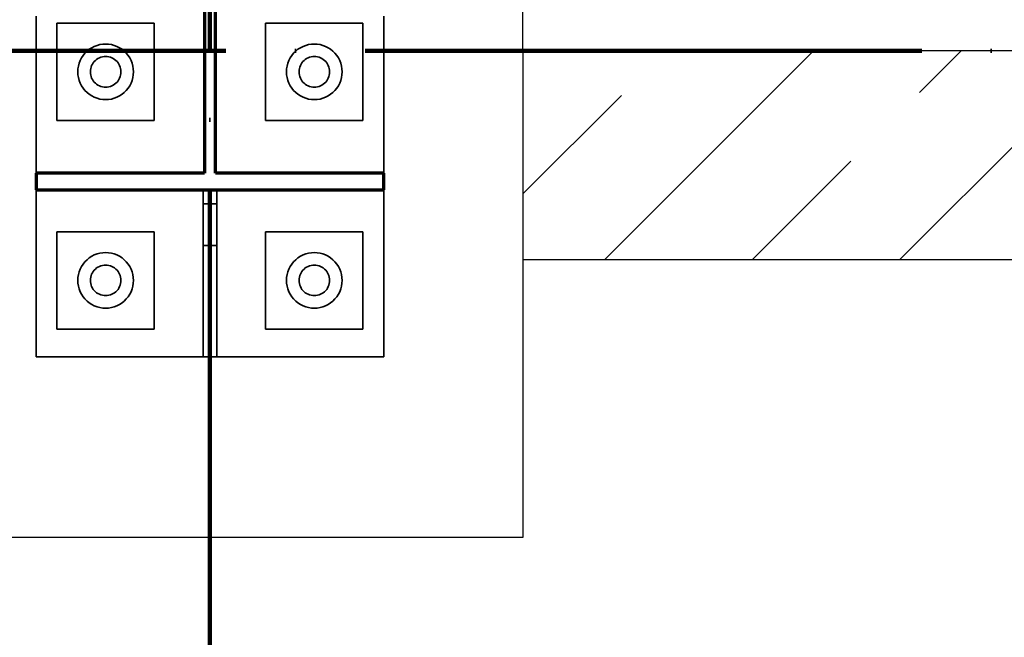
# Model space of a CAD drawing. Header units: millimetres. Extents: x 0 to 60000, y 0 to 29700.
# Tile 52 of 86: x 36114 to 36822, y 6853 to 7297. Entities that reach past the tile are written whole.
import ezdxf

# ---------------------------------------------------------------- set-up
doc = ezdxf.new("R2010")
doc.units = ezdxf.units.MM
for name, pattern in [('ALL_S16', [170, 100, -70]), ('STRICHPUNKT2_S11', [500, 400, -50, 0, -50]), ('STRICHPUNKT2_S5', [1100, 800, -100, 100, -100]), ('VERDECKT2_S2', [270, 200, -70])]:
    doc.linetypes.add(name, pattern=pattern)
for name, color, linetype, lineweight in [('AS_Blachy', 7, 'Continuous', 25), ('Osie', 30, 'STRICHPUNKT2_S5', 18), ('Standard', 7, 'Continuous', 25), ('Ściana nośna', 7, 'Continuous', 70)]:
    doc.layers.add(name, color=color, linetype=linetype, lineweight=lineweight)

msp = doc.modelspace()

# ---------------------------------------------------------------- linework, layer by layer
at = {"layer": 'AS_Blachy', "color": 30, "linetype": 'Continuous', "lineweight": 70, "transparency": 33554687}
for p, q in [((36246.98, 7562.77), (36246.98, 7186.77)), ((36254.98, 7186.77), (36254.98, 7562.77)), ((36125.97, 7186.77), (36125.97, 7174.77)), ((36246.98, 7186.77), (36125.97, 7186.77)), ((36375.98, 7186.77), (36254.98, 7186.77)), ((36375.98, 7174.77), (36375.98, 7186.77)), ((36125.97, 7174.77), (36375.98, 7174.77))]:
    msp.add_line(p, q, dxfattribs=at)
at = {"layer": 'Osie', "color": 1, "linetype": 'STRICHPUNKT2_S11', "lineweight": 140, "transparency": 33554687}
for p, q in [((36250.98, 4274.77), (36250.98, 25274.77)), ((3355.98, 7274.77), (44813.98, 7274.77))]:
    msp.add_line(p, q, dxfattribs=at)
at = {"layer": 'Standard', "color": 3, "linetype": 'Continuous', "lineweight": 25, "transparency": 33554687}
for p, q in [((36475.98, 7274.77), (36475.98, 7374.77)), ((36475.98, 7124.77), (36475.98, 6924.77)), ((36475.98, 6924.77), (36025.97, 6924.77))]:
    msp.add_line(p, q, dxfattribs=at)
at = {"layer": 'Standard', "color": 8, "linetype": 'Continuous', "lineweight": 35, "transparency": 33554687}
for p, q in [((36125.97, 7186.77), (36125.97, 7299.77)), ((36375.98, 7299.77), (36375.98, 7186.77)), ((36140.97, 7224.77), (36140.97, 7294.77)), ((36140.97, 7294.77), (36210.98, 7294.77)), ((36210.98, 7294.77), (36210.98, 7224.77)), ((36290.98, 7224.77), (36290.98, 7294.77)), ((36290.98, 7294.77), (36360.97, 7294.77)), ((36360.97, 7294.77), (36360.97, 7224.77)), ((36170.48, 7269.3), (36169.51, 7268.68)), ((36171.5, 7269.82), (36170.48, 7269.3)), ((36172.58, 7270.23), (36171.5, 7269.82)), ((36173.69, 7270.53), (36172.58, 7270.23)), ((36174.83, 7270.71), (36173.69, 7270.53)), ((36175.98, 7270.77), (36174.83, 7270.71)), ((36177.12, 7270.71), (36175.98, 7270.77)), ((36178.26, 7270.53), (36177.12, 7270.71)), ((36179.38, 7270.23), (36178.26, 7270.53)), ((36180.46, 7269.82), (36179.38, 7270.23)), ((36181.48, 7269.3), (36180.46, 7269.82)), ((36182.45, 7268.68), (36181.48, 7269.3)), ((36320.48, 7269.3), (36319.52, 7268.68)), ((36321.51, 7269.82), (36320.48, 7269.3)), ((36322.58, 7270.23), (36321.51, 7269.82)), ((36323.69, 7270.53), (36322.58, 7270.23)), ((36324.83, 7270.71), (36323.69, 7270.53)), ((36325.97, 7270.77), (36324.83, 7270.71)), ((36327.13, 7270.71), (36325.97, 7270.77)), ((36328.27, 7270.53), (36327.13, 7270.71)), ((36329.38, 7270.23), (36328.27, 7270.53)), ((36330.45, 7269.82), (36329.38, 7270.23)), ((36331.48, 7269.3), (36330.45, 7269.82)), ((36332.44, 7268.68), (36331.48, 7269.3)), ((36165.22, 7262.06), (36165.03, 7260.92)), ((36165.52, 7263.17), (36165.22, 7262.06)), ((36165.93, 7264.24), (36165.52, 7263.17)), ((36166.45, 7265.27), (36165.93, 7264.24)), ((36167.08, 7266.24), (36166.45, 7265.27)), ((36167.8, 7267.13), (36167.08, 7266.24)), ((36168.62, 7267.94), (36167.8, 7267.13)), ((36169.51, 7268.68), (36168.62, 7267.94)), ((36183.34, 7267.94), (36182.45, 7268.68)), ((36184.15, 7267.13), (36183.34, 7267.94)), ((36184.88, 7266.24), (36184.15, 7267.13)), ((36185.51, 7265.27), (36184.88, 7266.24)), ((36186.02, 7264.24), (36185.51, 7265.27)), ((36186.44, 7263.17), (36186.02, 7264.24)), ((36186.73, 7262.06), (36186.44, 7263.17)), ((36186.92, 7260.92), (36186.73, 7262.06)), ((36315.22, 7262.06), (36315.04, 7260.92)), ((36315.52, 7263.17), (36315.22, 7262.06)), ((36315.93, 7264.24), (36315.52, 7263.17)), ((36316.46, 7265.27), (36315.93, 7264.24)), ((36317.08, 7266.24), (36316.46, 7265.27)), ((36317.8, 7267.13), (36317.08, 7266.24)), ((36318.62, 7267.94), (36317.8, 7267.13)), ((36319.52, 7268.68), (36318.62, 7267.94)), ((36333.34, 7267.94), (36332.44, 7268.68)), ((36334.16, 7267.13), (36333.34, 7267.94)), ((36334.88, 7266.24), (36334.16, 7267.13)), ((36335.5, 7265.27), (36334.88, 7266.24)), ((36336.03, 7264.24), (36335.5, 7265.27)), ((36336.44, 7263.17), (36336.03, 7264.24)), ((36336.74, 7262.06), (36336.44, 7263.17)), ((36336.91, 7260.92), (36336.74, 7262.06)), ((36165.03, 7260.92), (36164.98, 7259.78)), ((36164.98, 7259.78), (36165.03, 7258.62)), ((36165.03, 7258.62), (36165.22, 7257.48)), ((36165.22, 7257.48), (36165.52, 7256.37)), ((36165.52, 7256.37), (36165.93, 7255.3)), ((36165.93, 7255.3), (36166.45, 7254.27)), ((36185.51, 7254.27), (36186.02, 7255.3)), ((36186.02, 7255.3), (36186.44, 7256.37)), ((36186.44, 7256.37), (36186.73, 7257.48)), ((36186.73, 7257.48), (36186.92, 7258.62)), ((36186.98, 7259.78), (36186.92, 7260.92)), ((36186.92, 7258.62), (36186.98, 7259.78)), ((36315.04, 7260.92), (36314.98, 7259.78)), ((36314.98, 7259.78), (36315.04, 7258.62)), ((36315.04, 7258.62), (36315.22, 7257.48)), ((36315.22, 7257.48), (36315.52, 7256.37)), ((36315.52, 7256.37), (36315.93, 7255.3)), ((36315.93, 7255.3), (36316.46, 7254.27)), ((36335.5, 7254.27), (36336.03, 7255.3)), ((36336.03, 7255.3), (36336.44, 7256.37)), ((36336.44, 7256.37), (36336.74, 7257.48)), ((36336.74, 7257.48), (36336.91, 7258.62)), ((36336.98, 7259.78), (36336.91, 7260.92)), ((36336.91, 7258.62), (36336.98, 7259.78)), ((36166.45, 7254.27), (36167.08, 7253.31)), ((36167.08, 7253.31), (36167.8, 7252.41)), ((36167.8, 7252.41), (36168.62, 7251.59)), ((36168.62, 7251.59), (36169.51, 7250.87)), ((36169.51, 7250.87), (36170.48, 7250.24)), ((36170.48, 7250.24), (36171.5, 7249.72)), ((36171.5, 7249.72), (36172.58, 7249.31)), ((36172.58, 7249.31), (36173.69, 7249.01)), ((36173.69, 7249.01), (36174.83, 7248.83)), ((36174.83, 7248.83), (36175.98, 7248.77)), ((36175.98, 7248.77), (36177.12, 7248.83)), ((36177.12, 7248.83), (36178.26, 7249.01)), ((36178.26, 7249.01), (36179.38, 7249.31)), ((36179.38, 7249.31), (36180.46, 7249.72)), ((36180.46, 7249.72), (36181.48, 7250.24)), ((36181.48, 7250.24), (36182.45, 7250.87)), ((36182.45, 7250.87), (36183.34, 7251.59)), ((36183.34, 7251.59), (36184.15, 7252.41)), ((36184.15, 7252.41), (36184.88, 7253.31)), ((36184.88, 7253.31), (36185.51, 7254.27)), ((36316.46, 7254.27), (36317.08, 7253.31)), ((36317.08, 7253.31), (36317.8, 7252.41)), ((36317.8, 7252.41), (36318.62, 7251.59)), ((36318.62, 7251.59), (36319.52, 7250.87)), ((36319.52, 7250.87), (36320.48, 7250.24)), ((36320.48, 7250.24), (36321.51, 7249.72)), ((36321.51, 7249.72), (36322.58, 7249.31)), ((36322.58, 7249.31), (36323.69, 7249.01)), ((36323.69, 7249.01), (36324.83, 7248.83)), ((36324.83, 7248.83), (36325.97, 7248.77)), ((36325.97, 7248.77), (36327.13, 7248.83)), ((36327.13, 7248.83), (36328.27, 7249.01)), ((36328.27, 7249.01), (36329.38, 7249.31)), ((36329.38, 7249.31), (36330.45, 7249.72)), ((36330.45, 7249.72), (36331.48, 7250.24)), ((36331.48, 7250.24), (36332.44, 7250.87)), ((36332.44, 7250.87), (36333.34, 7251.59)), ((36333.34, 7251.59), (36334.16, 7252.41)), ((36334.16, 7252.41), (36334.88, 7253.31)), ((36334.88, 7253.31), (36335.5, 7254.27)), ((36210.98, 7224.77), (36140.97, 7224.77)), ((36360.97, 7224.77), (36290.98, 7224.77)), ((36125.97, 7054.77), (36125.97, 7174.77)), ((36245.98, 7174.77), (36245.98, 7134.77)), ((36255.98, 7174.77), (36255.98, 7134.77)), ((36375.98, 7174.77), (36375.98, 7054.77)), ((36140.97, 7074.77), (36140.97, 7144.78)), ((36140.97, 7144.78), (36210.98, 7144.78)), ((36210.98, 7144.78), (36210.98, 7074.77)), ((36290.98, 7074.77), (36290.98, 7144.78)), ((36290.98, 7144.78), (36360.97, 7144.78)), ((36360.97, 7144.78), (36360.97, 7074.77)), ((36245.98, 7134.77), (36245.98, 7054.77)), ((36245.98, 7134.77), (36255.98, 7134.77)), ((36255.98, 7134.77), (36255.98, 7054.77)), ((36172.58, 7120.23), (36171.5, 7119.82)), ((36173.69, 7120.53), (36172.58, 7120.23)), ((36174.83, 7120.72), (36173.69, 7120.53)), ((36175.98, 7120.78), (36174.83, 7120.72)), ((36177.12, 7120.72), (36175.98, 7120.78)), ((36178.26, 7120.53), (36177.12, 7120.72)), ((36179.38, 7120.23), (36178.26, 7120.53)), ((36180.46, 7119.82), (36179.38, 7120.23)), ((36322.58, 7120.23), (36321.51, 7119.82)), ((36323.69, 7120.53), (36322.58, 7120.23)), ((36324.83, 7120.72), (36323.69, 7120.53)), ((36325.97, 7120.78), (36324.83, 7120.72)), ((36327.13, 7120.72), (36325.97, 7120.78)), ((36328.27, 7120.53), (36327.13, 7120.72)), ((36329.38, 7120.23), (36328.27, 7120.53)), ((36330.45, 7119.82), (36329.38, 7120.23)), ((36165.52, 7113.17), (36165.22, 7112.06)), ((36165.93, 7114.25), (36165.52, 7113.17)), ((36166.45, 7115.27), (36165.93, 7114.25)), ((36167.08, 7116.24), (36166.45, 7115.27)), ((36167.8, 7117.13), (36167.08, 7116.24)), ((36168.62, 7117.94), (36167.8, 7117.13)), ((36169.51, 7118.67), (36168.62, 7117.94)), ((36170.48, 7119.3), (36169.51, 7118.67)), ((36171.5, 7119.82), (36170.48, 7119.3)), ((36181.48, 7119.3), (36180.46, 7119.82)), ((36182.45, 7118.67), (36181.48, 7119.3)), ((36183.34, 7117.94), (36182.45, 7118.67)), ((36184.15, 7117.13), (36183.34, 7117.94)), ((36184.88, 7116.24), (36184.15, 7117.13)), ((36185.51, 7115.27), (36184.88, 7116.24)), ((36186.02, 7114.25), (36185.51, 7115.27)), ((36186.44, 7113.17), (36186.02, 7114.25)), ((36186.73, 7112.06), (36186.44, 7113.17)), ((36315.52, 7113.17), (36315.22, 7112.06)), ((36315.93, 7114.25), (36315.52, 7113.17)), ((36316.46, 7115.27), (36315.93, 7114.25)), ((36317.08, 7116.24), (36316.46, 7115.27)), ((36317.8, 7117.13), (36317.08, 7116.24)), ((36318.62, 7117.94), (36317.8, 7117.13)), ((36319.52, 7118.67), (36318.62, 7117.94)), ((36320.48, 7119.3), (36319.52, 7118.67)), ((36321.51, 7119.82), (36320.48, 7119.3)), ((36331.48, 7119.3), (36330.45, 7119.82)), ((36332.44, 7118.67), (36331.48, 7119.3)), ((36333.34, 7117.94), (36332.44, 7118.67)), ((36334.16, 7117.13), (36333.34, 7117.94)), ((36334.88, 7116.24), (36334.16, 7117.13)), ((36335.5, 7115.27), (36334.88, 7116.24)), ((36336.03, 7114.25), (36335.5, 7115.27)), ((36336.44, 7113.17), (36336.03, 7114.25)), ((36336.74, 7112.06), (36336.44, 7113.17)), ((36165.03, 7110.93), (36164.98, 7109.77)), ((36164.98, 7109.77), (36165.03, 7108.62)), ((36165.22, 7112.06), (36165.03, 7110.93)), ((36165.03, 7108.62), (36165.22, 7107.49)), ((36165.22, 7107.49), (36165.52, 7106.37)), ((36165.52, 7106.37), (36165.93, 7105.29)), ((36186.02, 7105.29), (36186.44, 7106.37)), ((36186.44, 7106.37), (36186.73, 7107.49)), ((36186.92, 7110.93), (36186.73, 7112.06)), ((36186.73, 7107.49), (36186.92, 7108.62)), ((36186.98, 7109.77), (36186.92, 7110.93)), ((36186.92, 7108.62), (36186.98, 7109.77)), ((36315.04, 7110.93), (36314.98, 7109.77)), ((36314.98, 7109.77), (36315.04, 7108.62)), ((36315.22, 7112.06), (36315.04, 7110.93)), ((36315.04, 7108.62), (36315.22, 7107.49)), ((36315.22, 7107.49), (36315.52, 7106.37)), ((36315.52, 7106.37), (36315.93, 7105.29)), ((36336.03, 7105.29), (36336.44, 7106.37)), ((36336.44, 7106.37), (36336.74, 7107.49)), ((36336.91, 7110.93), (36336.74, 7112.06)), ((36336.74, 7107.49), (36336.91, 7108.62)), ((36336.98, 7109.77), (36336.91, 7110.93)), ((36336.91, 7108.62), (36336.98, 7109.77)), ((36165.93, 7105.29), (36166.45, 7104.27)), ((36166.45, 7104.27), (36167.08, 7103.3)), ((36167.08, 7103.3), (36167.8, 7102.4)), ((36167.8, 7102.4), (36168.62, 7101.6)), ((36168.62, 7101.6), (36169.51, 7100.87)), ((36169.51, 7100.87), (36170.48, 7100.25)), ((36170.48, 7100.25), (36171.5, 7099.73)), ((36171.5, 7099.73), (36172.58, 7099.31)), ((36172.58, 7099.31), (36173.69, 7099.02)), ((36173.69, 7099.02), (36174.83, 7098.83)), ((36174.83, 7098.83), (36175.98, 7098.77)), ((36175.98, 7098.77), (36177.12, 7098.83)), ((36177.12, 7098.83), (36178.26, 7099.02)), ((36178.26, 7099.02), (36179.38, 7099.31)), ((36179.38, 7099.31), (36180.46, 7099.73)), ((36180.46, 7099.73), (36181.48, 7100.25)), ((36181.48, 7100.25), (36182.45, 7100.87)), ((36182.45, 7100.87), (36183.34, 7101.6)), ((36183.34, 7101.6), (36184.15, 7102.4)), ((36184.15, 7102.4), (36184.88, 7103.3)), ((36184.88, 7103.3), (36185.51, 7104.27)), ((36185.51, 7104.27), (36186.02, 7105.29)), ((36315.93, 7105.29), (36316.46, 7104.27)), ((36316.46, 7104.27), (36317.08, 7103.3)), ((36317.08, 7103.3), (36317.8, 7102.4)), ((36317.8, 7102.4), (36318.62, 7101.6)), ((36318.62, 7101.6), (36319.52, 7100.87)), ((36319.52, 7100.87), (36320.48, 7100.25)), ((36320.48, 7100.25), (36321.51, 7099.73)), ((36321.51, 7099.73), (36322.58, 7099.31)), ((36322.58, 7099.31), (36323.69, 7099.02)), ((36323.69, 7099.02), (36324.83, 7098.83)), ((36324.83, 7098.83), (36325.97, 7098.77)), ((36325.97, 7098.77), (36327.13, 7098.83)), ((36327.13, 7098.83), (36328.27, 7099.02)), ((36328.27, 7099.02), (36329.38, 7099.31)), ((36329.38, 7099.31), (36330.45, 7099.73)), ((36330.45, 7099.73), (36331.48, 7100.25)), ((36331.48, 7100.25), (36332.44, 7100.87)), ((36332.44, 7100.87), (36333.34, 7101.6)), ((36333.34, 7101.6), (36334.16, 7102.4)), ((36334.16, 7102.4), (36334.88, 7103.3)), ((36334.88, 7103.3), (36335.5, 7104.27)), ((36335.5, 7104.27), (36336.03, 7105.29)), ((36210.98, 7074.77), (36140.97, 7074.77)), ((36360.97, 7074.77), (36290.98, 7074.77)), ((36245.98, 7054.77), (36125.97, 7054.77)), ((36245.98, 7054.77), (36255.98, 7054.77)), ((36375.98, 7054.77), (36255.98, 7054.77))]:
    msp.add_line(p, q, dxfattribs=at)
at = {"layer": 'Standard', "color": 8, "linetype": 'VERDECKT2_S2', "lineweight": 35, "transparency": 33554687}
for p, q in [((36164.22, 7275.95), (36162.59, 7274.63)), ((36165.98, 7277.09), (36164.22, 7275.95)), ((36167.84, 7278.05), (36165.98, 7277.09)), ((36169.79, 7278.79), (36167.84, 7278.05)), ((36171.82, 7279.33), (36169.79, 7278.79)), ((36173.89, 7279.66), (36171.82, 7279.33)), ((36175.98, 7279.77), (36173.89, 7279.66)), ((36178.06, 7279.66), (36175.98, 7279.77)), ((36180.13, 7279.33), (36178.06, 7279.66)), ((36182.16, 7278.79), (36180.13, 7279.33)), ((36184.11, 7278.05), (36182.16, 7278.79)), ((36185.98, 7277.09), (36184.11, 7278.05)), ((36187.74, 7275.95), (36185.98, 7277.09)), ((36189.36, 7274.63), (36187.74, 7275.95)), ((36314.22, 7275.95), (36312.6, 7274.63)), ((36315.98, 7277.09), (36314.22, 7275.95)), ((36317.85, 7278.05), (36315.98, 7277.09)), ((36319.8, 7278.79), (36317.85, 7278.05)), ((36321.81, 7279.33), (36319.8, 7278.79)), ((36323.89, 7279.66), (36321.81, 7279.33)), ((36325.97, 7279.77), (36323.89, 7279.66)), ((36328.07, 7279.66), (36325.97, 7279.77)), ((36330.14, 7279.33), (36328.07, 7279.66)), ((36332.15, 7278.79), (36330.14, 7279.33)), ((36334.11, 7278.05), (36332.15, 7278.79)), ((36335.97, 7277.09), (36334.11, 7278.05)), ((36337.73, 7275.95), (36335.97, 7277.09)), ((36339.36, 7274.63), (36337.73, 7275.95)), ((36158.66, 7269.77), (36157.71, 7267.9)), ((36159.8, 7271.53), (36158.66, 7269.77)), ((36161.12, 7273.15), (36159.8, 7271.53)), ((36162.59, 7274.63), (36161.12, 7273.15)), ((36190.84, 7273.15), (36189.36, 7274.63)), ((36192.16, 7271.53), (36190.84, 7273.15)), ((36193.3, 7269.77), (36192.16, 7271.53)), ((36194.25, 7267.9), (36193.3, 7269.77)), ((36308.65, 7269.77), (36307.7, 7267.9)), ((36309.8, 7271.53), (36308.65, 7269.77)), ((36311.11, 7273.15), (36309.8, 7271.53)), ((36312.6, 7274.63), (36311.11, 7273.15)), ((36340.84, 7273.15), (36339.36, 7274.63)), ((36342.16, 7271.53), (36340.84, 7273.15)), ((36343.3, 7269.77), (36342.16, 7271.53)), ((36344.25, 7267.9), (36343.3, 7269.77)), ((36156.09, 7261.87), (36155.98, 7259.78)), ((36156.41, 7263.93), (36156.09, 7261.87)), ((36156.95, 7265.95), (36156.41, 7263.93)), ((36157.71, 7267.9), (36156.95, 7265.95)), ((36195, 7265.95), (36194.25, 7267.9)), ((36195.54, 7263.93), (36195, 7265.95)), ((36195.86, 7261.87), (36195.54, 7263.93)), ((36195.98, 7259.78), (36195.86, 7261.87)), ((36306.09, 7261.87), (36305.98, 7259.78)), ((36306.41, 7263.93), (36306.09, 7261.87)), ((36306.96, 7265.95), (36306.41, 7263.93)), ((36307.7, 7267.9), (36306.96, 7265.95)), ((36345, 7265.95), (36344.25, 7267.9)), ((36345.54, 7263.93), (36345, 7265.95)), ((36345.87, 7261.87), (36345.54, 7263.93)), ((36345.98, 7259.78), (36345.87, 7261.87)), ((36155.98, 7259.78), (36156.09, 7257.68)), ((36156.09, 7257.68), (36156.41, 7255.61)), ((36156.41, 7255.61), (36156.95, 7253.59)), ((36195, 7253.59), (36195.54, 7255.61)), ((36195.54, 7255.61), (36195.86, 7257.68)), ((36195.86, 7257.68), (36195.98, 7259.78)), ((36305.98, 7259.78), (36306.09, 7257.68)), ((36306.09, 7257.68), (36306.41, 7255.61)), ((36306.41, 7255.61), (36306.96, 7253.59)), ((36345, 7253.59), (36345.54, 7255.61)), ((36345.54, 7255.61), (36345.87, 7257.68)), ((36345.87, 7257.68), (36345.98, 7259.78)), ((36156.95, 7253.59), (36157.71, 7251.64)), ((36157.71, 7251.64), (36158.66, 7249.77)), ((36158.66, 7249.77), (36159.8, 7248.02)), ((36159.8, 7248.02), (36161.12, 7246.39)), ((36190.84, 7246.39), (36192.16, 7248.02)), ((36192.16, 7248.02), (36193.3, 7249.77)), ((36193.3, 7249.77), (36194.25, 7251.64)), ((36194.25, 7251.64), (36195, 7253.59)), ((36306.96, 7253.59), (36307.7, 7251.64)), ((36307.7, 7251.64), (36308.65, 7249.77)), ((36308.65, 7249.77), (36309.8, 7248.02)), ((36309.8, 7248.02), (36311.11, 7246.39)), ((36340.84, 7246.39), (36342.16, 7248.02)), ((36342.16, 7248.02), (36343.3, 7249.77)), ((36343.3, 7249.77), (36344.25, 7251.64)), ((36344.25, 7251.64), (36345, 7253.59)), ((36161.12, 7246.39), (36162.59, 7244.91)), ((36162.59, 7244.91), (36164.22, 7243.59)), ((36164.22, 7243.59), (36165.98, 7242.44)), ((36165.98, 7242.44), (36167.84, 7241.5)), ((36167.84, 7241.5), (36169.79, 7240.75)), ((36169.79, 7240.75), (36171.82, 7240.21)), ((36180.13, 7240.21), (36182.16, 7240.75)), ((36182.16, 7240.75), (36184.11, 7241.5)), ((36184.11, 7241.5), (36185.98, 7242.44)), ((36185.98, 7242.44), (36187.74, 7243.59)), ((36187.74, 7243.59), (36189.36, 7244.91)), ((36189.36, 7244.91), (36190.84, 7246.39)), ((36311.11, 7246.39), (36312.6, 7244.91)), ((36312.6, 7244.91), (36314.22, 7243.59)), ((36314.22, 7243.59), (36315.98, 7242.44)), ((36315.98, 7242.44), (36317.85, 7241.5)), ((36317.85, 7241.5), (36319.8, 7240.75)), ((36319.8, 7240.75), (36321.81, 7240.21)), ((36330.14, 7240.21), (36332.15, 7240.75)), ((36332.15, 7240.75), (36334.11, 7241.5)), ((36334.11, 7241.5), (36335.97, 7242.44)), ((36335.97, 7242.44), (36337.73, 7243.59)), ((36337.73, 7243.59), (36339.36, 7244.91)), ((36339.36, 7244.91), (36340.84, 7246.39)), ((36171.82, 7240.21), (36173.89, 7239.88)), ((36173.89, 7239.88), (36175.98, 7239.77)), ((36175.98, 7239.77), (36178.06, 7239.88)), ((36178.06, 7239.88), (36180.13, 7240.21)), ((36321.81, 7240.21), (36323.89, 7239.88)), ((36323.89, 7239.88), (36325.97, 7239.77)), ((36325.97, 7239.77), (36328.07, 7239.88)), ((36328.07, 7239.88), (36330.14, 7240.21)), ((36245.98, 7164.78), (36255.98, 7164.78)), ((36167.84, 7128.04), (36165.98, 7127.09)), ((36169.79, 7128.8), (36167.84, 7128.04)), ((36171.82, 7129.34), (36169.79, 7128.8)), ((36173.89, 7129.66), (36171.82, 7129.34)), ((36175.98, 7129.77), (36173.89, 7129.66)), ((36178.06, 7129.66), (36175.98, 7129.77)), ((36180.13, 7129.34), (36178.06, 7129.66)), ((36182.16, 7128.8), (36180.13, 7129.34)), ((36184.11, 7128.04), (36182.16, 7128.8)), ((36185.98, 7127.09), (36184.11, 7128.04)), ((36317.85, 7128.04), (36315.98, 7127.09)), ((36319.8, 7128.8), (36317.85, 7128.04)), ((36321.81, 7129.34), (36319.8, 7128.8)), ((36323.89, 7129.66), (36321.81, 7129.34)), ((36325.97, 7129.77), (36323.89, 7129.66)), ((36328.07, 7129.66), (36325.97, 7129.77)), ((36330.14, 7129.34), (36328.07, 7129.66)), ((36332.15, 7128.8), (36330.14, 7129.34)), ((36334.11, 7128.04), (36332.15, 7128.8)), ((36335.97, 7127.09), (36334.11, 7128.04)), ((36159.8, 7121.53), (36158.66, 7119.77)), ((36161.12, 7123.16), (36159.8, 7121.53)), ((36162.59, 7124.63), (36161.12, 7123.16)), ((36164.22, 7125.95), (36162.59, 7124.63)), ((36165.98, 7127.09), (36164.22, 7125.95)), ((36187.74, 7125.95), (36185.98, 7127.09)), ((36189.36, 7124.63), (36187.74, 7125.95)), ((36190.84, 7123.16), (36189.36, 7124.63)), ((36192.16, 7121.53), (36190.84, 7123.16)), ((36193.3, 7119.77), (36192.16, 7121.53)), ((36309.8, 7121.53), (36308.65, 7119.77)), ((36311.11, 7123.16), (36309.8, 7121.53)), ((36312.6, 7124.63), (36311.11, 7123.16)), ((36314.22, 7125.95), (36312.6, 7124.63)), ((36315.98, 7127.09), (36314.22, 7125.95)), ((36337.73, 7125.95), (36335.97, 7127.09)), ((36339.36, 7124.63), (36337.73, 7125.95)), ((36340.84, 7123.16), (36339.36, 7124.63)), ((36342.16, 7121.53), (36340.84, 7123.16)), ((36343.3, 7119.77), (36342.16, 7121.53)), ((36156.41, 7113.93), (36156.09, 7111.86)), ((36156.95, 7115.95), (36156.41, 7113.93)), ((36157.71, 7117.91), (36156.95, 7115.95)), ((36158.66, 7119.77), (36157.71, 7117.91)), ((36194.25, 7117.91), (36193.3, 7119.77)), ((36195, 7115.95), (36194.25, 7117.91)), ((36195.54, 7113.93), (36195, 7115.95)), ((36195.86, 7111.86), (36195.54, 7113.93)), ((36306.41, 7113.93), (36306.09, 7111.86)), ((36306.96, 7115.95), (36306.41, 7113.93)), ((36307.7, 7117.91), (36306.96, 7115.95)), ((36308.65, 7119.77), (36307.7, 7117.91)), ((36344.25, 7117.91), (36343.3, 7119.77)), ((36345, 7115.95), (36344.25, 7117.91)), ((36345.54, 7113.93), (36345, 7115.95)), ((36345.87, 7111.86), (36345.54, 7113.93)), ((36156.09, 7111.86), (36155.98, 7109.77)), ((36155.98, 7109.77), (36156.09, 7107.68)), ((36156.09, 7107.68), (36156.41, 7105.62)), ((36195.54, 7105.62), (36195.86, 7107.68)), ((36195.98, 7109.77), (36195.86, 7111.86)), ((36195.86, 7107.68), (36195.98, 7109.77)), ((36306.09, 7111.86), (36305.98, 7109.77)), ((36305.98, 7109.77), (36306.09, 7107.68)), ((36306.09, 7107.68), (36306.41, 7105.62)), ((36345.54, 7105.62), (36345.87, 7107.68)), ((36345.98, 7109.77), (36345.87, 7111.86)), ((36345.87, 7107.68), (36345.98, 7109.77)), ((36156.41, 7105.62), (36156.95, 7103.59)), ((36156.95, 7103.59), (36157.71, 7101.64)), ((36157.71, 7101.64), (36158.66, 7099.77)), ((36158.66, 7099.77), (36159.8, 7098.02)), ((36192.16, 7098.02), (36193.3, 7099.77)), ((36193.3, 7099.77), (36194.25, 7101.64)), ((36194.25, 7101.64), (36195, 7103.59)), ((36195, 7103.59), (36195.54, 7105.62)), ((36306.41, 7105.62), (36306.96, 7103.59)), ((36306.96, 7103.59), (36307.7, 7101.64)), ((36307.7, 7101.64), (36308.65, 7099.77)), ((36308.65, 7099.77), (36309.8, 7098.02)), ((36342.16, 7098.02), (36343.3, 7099.77)), ((36343.3, 7099.77), (36344.25, 7101.64)), ((36344.25, 7101.64), (36345, 7103.59)), ((36345, 7103.59), (36345.54, 7105.62)), ((36159.8, 7098.02), (36161.12, 7096.39)), ((36161.12, 7096.39), (36162.59, 7094.91)), ((36162.59, 7094.91), (36164.22, 7093.59)), ((36164.22, 7093.59), (36165.98, 7092.45)), ((36165.98, 7092.45), (36167.84, 7091.5)), ((36184.11, 7091.5), (36185.98, 7092.45)), ((36185.98, 7092.45), (36187.74, 7093.59)), ((36187.74, 7093.59), (36189.36, 7094.91)), ((36189.36, 7094.91), (36190.84, 7096.39)), ((36190.84, 7096.39), (36192.16, 7098.02)), ((36309.8, 7098.02), (36311.11, 7096.39)), ((36311.11, 7096.39), (36312.6, 7094.91)), ((36312.6, 7094.91), (36314.22, 7093.59)), ((36314.22, 7093.59), (36315.98, 7092.45)), ((36315.98, 7092.45), (36317.85, 7091.5)), ((36334.11, 7091.5), (36335.97, 7092.45)), ((36335.97, 7092.45), (36337.73, 7093.59)), ((36337.73, 7093.59), (36339.36, 7094.91)), ((36339.36, 7094.91), (36340.84, 7096.39)), ((36340.84, 7096.39), (36342.16, 7098.02)), ((36167.84, 7091.5), (36169.79, 7090.75)), ((36169.79, 7090.75), (36171.82, 7090.2)), ((36171.82, 7090.2), (36173.89, 7089.89)), ((36173.89, 7089.89), (36175.98, 7089.77)), ((36175.98, 7089.77), (36178.06, 7089.89)), ((36178.06, 7089.89), (36180.13, 7090.2)), ((36180.13, 7090.2), (36182.16, 7090.75)), ((36182.16, 7090.75), (36184.11, 7091.5)), ((36317.85, 7091.5), (36319.8, 7090.75)), ((36319.8, 7090.75), (36321.81, 7090.2)), ((36321.81, 7090.2), (36323.89, 7089.89)), ((36323.89, 7089.89), (36325.97, 7089.77)), ((36325.97, 7089.77), (36328.07, 7089.89)), ((36328.07, 7089.89), (36330.14, 7090.2)), ((36330.14, 7090.2), (36332.15, 7090.75)), ((36332.15, 7090.75), (36334.11, 7091.5))]:
    msp.add_line(p, q, dxfattribs=at)
at = {"layer": 'Ściana nośna', "color": 8, "linetype": 'ALL_S16', "lineweight": 35, "transparency": 33554687}
for p, q in [((36475.98, 7171.99), (36578.76, 7274.77)), ((36640.9, 7124.77), (36790.89, 7274.77))]:
    msp.add_line(p, q, dxfattribs=at)
at = {"layer": 'Ściana nośna', "color": 3, "linetype": 'Continuous', "lineweight": 25, "transparency": 33554687}
for p, q in [((36475.98, 7274.77), (36475.98, 7124.77)), ((37467.48, 7274.77), (36475.98, 7274.77)), ((36475.98, 7124.77), (37467.48, 7124.77))]:
    msp.add_line(p, q, dxfattribs=at)
at = {"layer": 'Ściana nośna', "color": 8, "linetype": 'Continuous', "lineweight": 35, "transparency": 33554687}
for p, q in [((36534.83, 7124.77), (36684.83, 7274.77)), ((36746.97, 7124.77), (36896.96, 7274.77))]:
    msp.add_line(p, q, dxfattribs=at)

doc.saveas('drawing.dxf')
